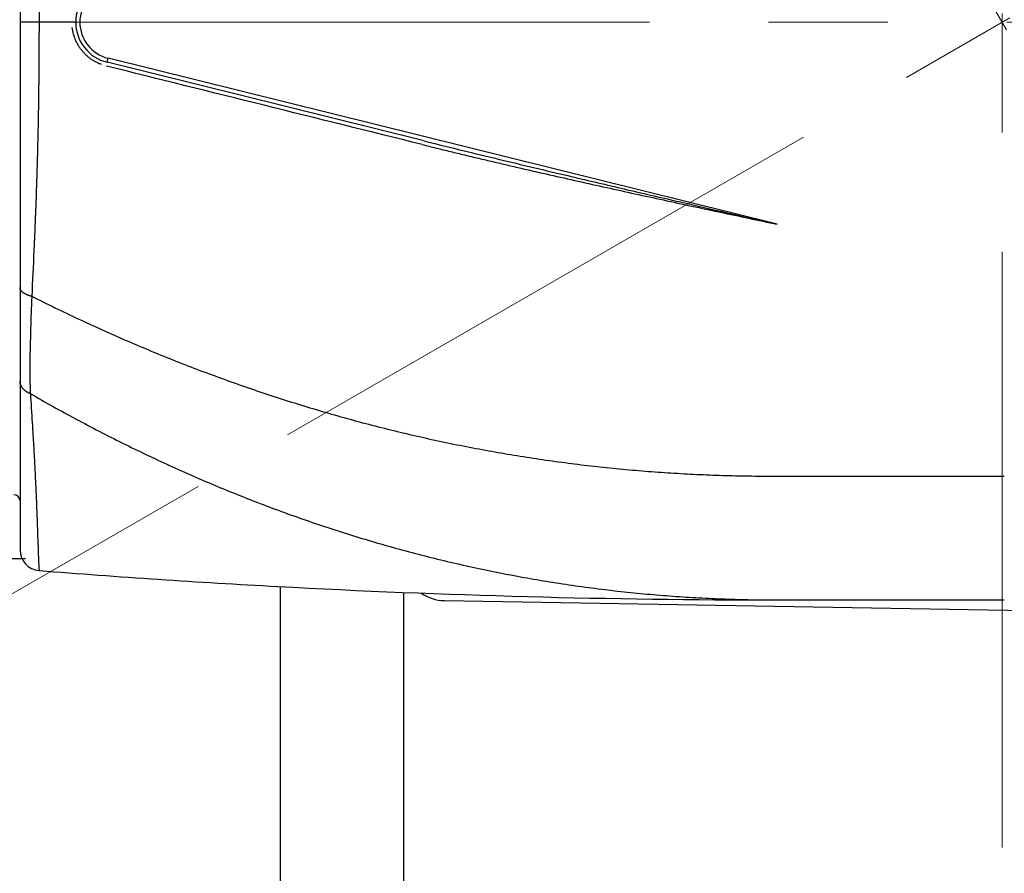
# Model space of a CAD drawing. Header units: millimetres. Extents: x 0 to 1071, y 0 to 742.
# Tile 18 of 126: x 470 to 494, y 204 to 225. Entities that reach past the tile are written whole.
import ezdxf

# ---------------------------------------------------------------- set-up
doc = ezdxf.new("R2010")
doc.units = ezdxf.units.MM
doc.header["$LTSCALE"] = 0.454724
doc.linetypes.add('CENTER', pattern=[50.8, 31.75, -6.35, 6.35, -6.35])
doc.layers.add('NoLayerName_001', color=7, linetype='Continuous')
doc.layers.add('NoLayerName_007', color=7, linetype='Continuous')
doc.styles.get("Standard").update_dxf_attribs({"font": 'txt', "bigfont": 'extfont2'})
doc.dimstyles.get("Standard").update_dxf_attribs({"dimtxt": 2.5, "dimasz": 2.5, "dimexe": 1, "dimexo": 1, "dimtad": 1, "dimdec": 3, "dimzin": 0, "dimdsep": 46, "dimtxsty": 'Standard', "dimcen": 2.5, "dimadec": 3, "dimazin": 0, "dimtfac": 0.75, "dimtdec": 3, "dimtmove": 0, "dimatfit": 3, "dimfxl": 1, "dimarcsym": 0})

# ---------------------------------------------------------------- blocks, each defined once
blk = doc.blocks.new('DIM_0003')
at = {"color": 3, "linetype": 'Continuous', "lineweight": 13}
blk.add_arc((59.306, 51.361), 59.306, 300, 210, dxfattribs=at)
blk = doc.blocks.new('_OPEN30')
at = {"color": 0, "linetype": 'ByBlock', "lineweight": -2}
for p, q in [((-1, 0.267949), (0, 0)), ((0, 0), (-1, -0.267949)), ((0, 0), (-1, 0))]:
    blk.add_line(p, q, dxfattribs=at)
blk = doc.blocks.new('*D124')
at = {"layer": 'Defpoints', "color": 0}
for p in [(448.016, 225.099), (448.116, 225.099), (476.781, 215.099), (476.868, 215.149), (423.22, 212.6)]:
    blk.add_point(p, dxfattribs=at)
at = {"layer": 'NoLayerName_001', "color": 0, "linetype": 'Continuous', "lineweight": 13}
for p, q in [((445.516, 225.099), (419.627, 225.099)), ((474.616, 213.849), (429.605, 187.861))]:
    blk.add_line(p, q, dxfattribs=at)
blk.add_arc((494.102, 225.099), 71.975, 182.98553, 207.01447, dxfattribs=at)
at = {"layer": 'NoLayerName_001', "color": 0, "lineweight": 13, "xscale": 3.75, "yscale": 3.75, "zscale": 3.75}
for p, rotation in [((422.127, 225.099), 91.49276286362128), ((431.77, 189.111), 298.5072371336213)]:
    blk.add_blockref('_OPEN30', p, dxfattribs=dict(at, rotation=rotation))
at = {"layer": 'NoLayerName_001', "color": 0, "lineweight": 13, "insert": (431.326, 208.278), "char_height": 8.75, "attachment_point": 5, "rotation": 285}
blk.add_mtext('\\W0.8000;30%%d', dxfattribs=at)

msp = doc.modelspace()

# ---------------------------------------------------------------- linework, layer by layer
at = {"layer": 'NoLayerName_001', "color": 4, "linetype": 'CENTER', "lineweight": 13}
for p, q in [((494.102, 205.0988), (494.102, 286.0441)), ((484.102, 242.4193), (525.7839, 170.224)), ((476.7815, 215.0988), (512.0669, 235.4708)), ((448.016, 225.0988), (528.9717, 225.0988))]:
    msp.add_line(p, q, dxfattribs=at)
at = {"layer": 'NoLayerName_001', "color": 60, "linetype": 'Continuous', "lineweight": 25}
for p, q in [((470.302, 237.8876), (470.302, 212.31)), ((471.652, 225.0988), (470.302, 225.0988)), ((472.4112, 224.1282), (472.4352, 224.2253)), ((480.065, 222.2292), (472.4112, 224.1282)), ((488.652, 220.2018), (472.4352, 224.2253)), ((488.652, 211.0988), (494.152, 211.0988))]:
    msp.add_line(p, q, dxfattribs=at)
at = {"layer": 'NoLayerName_001', "color": 7, "linetype": 'Continuous', "lineweight": 25}
for p, q in [((462.602, 212.0988), (470.4346, 212.0988)), ((476.602, 211.4218), (476.602, 180.5988)), ((479.602, 163.0642), (479.602, 211.2809)), ((480.5847, 211.0818), (507.5847, 210.6163))]:
    msp.add_line(p, q, dxfattribs=at)
at = {"layer": 'NoLayerName_001', "color": 60, "linetype": 'Continuous', "lineweight": 25}
for centre, radius, start, end in [((472.652, 225.0988), 1, 103.93401, 256.06599), ((472.652, 225.0988), 0.9, 103.93401, 256.06599), ((470.152, 213.4988), 0.15, 0, 90), ((470.802, 212.31), 0.5, 179.99995, 265.43564), ((488.6526, 435.9142), 224.8156, 265.435672, 266.912909)]:
    msp.add_arc(centre, radius, start, end, dxfattribs=at)
at = {"layer": 'NoLayerName_001', "color": 7, "linetype": 'Continuous', "lineweight": 25}
msp.add_arc((480.602, 212.0817), 1, 234.83674, 269.01224, dxfattribs=at)
at = {"layer": 'NoLayerName_001', "color": 60, "linetype": 'Continuous', "lineweight": 25}
for points, knots in [([(470.587, 231.741), (470.604, 231.3722), (470.6285, 230.8559), (470.6573, 230.192), (470.6752, 229.7493), (470.689, 229.3804), (470.6992, 229.0852), (470.7064, 228.8639), (470.7132, 228.6424), (470.7195, 228.421), (470.7254, 228.1996), (470.7308, 227.9782), (470.7357, 227.7567), (470.7402, 227.5352), (470.7443, 227.3138), (470.7479, 227.0923), (470.751, 226.8708), (470.7538, 226.6493), (470.7569, 226.354), (470.7598, 225.9848), (470.7619, 225.5418), (470.762, 225.2464), (470.7622, 225.0988)], [0, 0, 0, 0, 1.1075364, 1.5505513, 1.9935685, 2.4365865, 2.6580954, 2.879604, 3.1011126, 3.3226212, 3.5441301, 3.7656392, 3.9871486, 4.2086582, 4.4301678, 4.6516775, 4.8731871, 5.0946964, 5.3162054, 5.7592233, 6.2022407, 6.6452564, 6.6452564, 6.6452564, 6.6452564]), ([(470.7622, 225.0988), (470.762, 224.9511), (470.7619, 224.6558), (470.7598, 224.2127), (470.7569, 223.8436), (470.7538, 223.5482), (470.751, 223.3268), (470.7479, 223.1053), (470.7443, 222.8838), (470.7402, 222.6623), (470.7357, 222.4408), (470.7308, 222.2194), (470.7254, 221.998), (470.7195, 221.7765), (470.7132, 221.5551), (470.7064, 221.3337), (470.6992, 221.1123), (470.689, 220.8171), (470.6752, 220.4482), (470.6573, 220.0056), (470.6285, 219.3417), (470.604, 218.8254), (470.587, 218.4566)], [0, 0, 0, 0, 0.4430157, 0.8860331, 1.329051, 1.5505601, 1.7720693, 1.9935789, 2.2150886, 2.4365982, 2.6581078, 2.8796172, 3.1011263, 3.3226352, 3.5441438, 3.7656524, 3.987161, 4.2086699, 4.6516879, 5.0947051, 5.53772, 6.6452564, 6.6452564, 6.6452564, 6.6452564]), ([(472.2781, 224.0722), (472.2657, 224.0771), (472.2405, 224.0865), (472.2036, 224.1027), (472.1672, 224.12), (472.1315, 224.1387), (472.0964, 224.1586), (472.0621, 224.1799), (472.0285, 224.2024), (471.9959, 224.226), (471.9641, 224.2509), (471.9332, 224.2769), (471.9034, 224.3041), (471.8746, 224.3322), (471.8468, 224.3615), (471.8201, 224.3917), (471.7945, 224.4229), (471.7701, 224.4549), (471.7469, 224.4879), (471.7249, 224.5217), (471.7042, 224.5563), (471.6848, 224.5917), (471.6666, 224.6277), (471.6498, 224.6644), (471.6344, 224.7017), (471.6204, 224.7396), (471.6078, 224.7779), (471.5966, 224.8167), (471.5869, 224.8559), (471.5786, 224.8953), (471.5716, 224.935), (471.5684, 224.9616), (471.5667, 224.9749)], [0, 0, 0, 0, 0.0402226, 0.0804935, 0.120803, 0.1611409, 0.201497, 0.2418613, 0.2822245, 0.3225781, 0.3629195, 0.4032509, 0.4435741, 0.4838909, 0.5242025, 0.5645107, 0.6048174, 0.6451247, 0.6854345, 0.7257479, 0.7660663, 0.8063911, 0.846724, 0.8870676, 0.9274246, 0.9677926, 1.0081623, 1.0485238, 1.0888664, 1.1291795, 1.1694528, 1.2096761, 1.2096761, 1.2096761, 1.2096761]), ([(480.0457, 222.1344), (480.1599, 222.1062), (480.3882, 222.0495), (480.731, 221.9659), (481.074, 221.8831), (481.4171, 221.8011), (481.7605, 221.7199), (482.1041, 221.6395), (482.4478, 221.5597), (482.9062, 221.4541), (483.4797, 221.3237), (484.1682, 221.1693), (484.8573, 221.0168), (485.5466, 220.866), (486.3513, 220.6917), (487.3862, 220.4697), (488.1918, 220.2995), (488.652, 220.2018)], [0, 0, 0, 0, 0.3528399, 0.705681, 1.0585236, 1.4113676, 1.7642124, 2.117057, 2.4699003, 2.8227422, 3.5284237, 4.2341042, 4.9397838, 5.645464, 6.351146, 7.4096723, 8.8210381, 8.8210381, 8.8210381, 8.8210381]), ([(480.065, 222.2292), (480.3506, 222.1589), (480.9215, 222.0176), (481.779, 221.8095), (482.6369, 221.6035), (483.6384, 221.3655), (484.7836, 221.0963), (486.3591, 220.7295), (487.6487, 220.4322), (488.5086, 220.2347), (488.652, 220.2018)], [0, 0, 0, 0, 0.8823147, 1.7646323, 2.6469542, 3.5292791, 4.8527637, 6.176239, 8.3820249, 8.8231823, 8.8231823, 8.8231823, 8.8231823]), ([(470.587, 218.4566), (470.5829, 218.4575), (470.5748, 218.4594), (470.5625, 218.4624), (470.5504, 218.4656), (470.5382, 218.4691), (470.5262, 218.4727), (470.5142, 218.4765), (470.5022, 218.4806), (470.4904, 218.4849), (470.4786, 218.4894), (470.467, 218.4942), (470.4554, 218.4993), (470.444, 218.5046), (470.4327, 218.5102), (470.4215, 218.5161), (470.4106, 218.5223), (470.3998, 218.5289), (470.3893, 218.5359), (470.379, 218.5432), (470.3689, 218.5509), (470.3592, 218.5591), (470.35, 218.5677), (470.3412, 218.5768), (470.333, 218.5865), (470.3256, 218.5968), (470.3189, 218.6077), (470.3131, 218.6191), (470.3084, 218.631), (470.3048, 218.6432), (470.3024, 218.6557), (470.3022, 218.6642), (470.302, 218.6684)], [0, 0, 0, 0, 0.0125877, 0.02518123, 0.03777868, 0.05037858, 0.06297985, 0.07558189, 0.08818457, 0.10078826, 0.11339383, 0.12600269, 0.13861457, 0.15122624, 0.1638357, 0.17644288, 0.18904973, 0.20166044, 0.21428154, 0.2269221, 0.23958628, 0.252255, 0.26491279, 0.27755691, 0.29019949, 0.30286959, 0.31561313, 0.32842695, 0.34123864, 0.35399215, 0.36666108, 0.37925748, 0.37925748, 0.37925748, 0.37925748]), ([(470.587, 218.4566), (470.5858, 218.4304), (470.5832, 218.378), (470.5797, 218.2994), (470.5765, 218.2207), (470.5734, 218.1421), (470.5706, 218.0634), (470.567, 217.9586), (470.5629, 217.8274), (470.5576, 217.6439), (470.5522, 217.4341), (470.5471, 217.2243), (470.5435, 217.0669), (470.5415, 216.962), (470.5402, 216.8833), (470.5392, 216.8046), (470.5386, 216.7259), (470.5383, 216.6472), (470.5386, 216.5685), (470.5393, 216.4898), (470.5406, 216.4111), (470.5426, 216.3324), (470.5452, 216.2537), (470.5485, 216.1751), (470.5515, 216.1227), (470.5529, 216.0965)], [0, 0, 0, 0, 0.0787011, 0.1574024, 0.2361042, 0.3148067, 0.3935098, 0.4722135, 0.6296206, 0.787025, 1.0231284, 1.259232, 1.4166352, 1.4953365, 1.5740379, 1.6527403, 1.7314452, 1.8101548, 1.8888708, 1.96759, 2.0463083, 2.1250233, 2.2037334, 2.2824386, 2.3611404, 2.3611404, 2.3611404, 2.3611404]), ([(470.587, 218.4566), (470.7738, 218.3643), (471.1465, 218.1779), (471.7112, 217.9098), (472.2793, 217.6487), (472.8512, 217.396), (473.4268, 217.1517), (474.006, 216.9158), (474.5886, 216.6887), (475.1746, 216.4703), (475.7638, 216.261), (476.3562, 216.0607), (476.9516, 215.8696), (477.5498, 215.6878), (478.1509, 215.5155), (478.7545, 215.3527), (479.3607, 215.1995), (479.9693, 215.0561), (480.5801, 214.9225), (481.193, 214.7988), (481.8078, 214.685), (482.4245, 214.5812), (483.0427, 214.4874), (483.6624, 214.4036), (484.2835, 214.33), (484.9056, 214.2665), (485.5288, 214.2132), (486.1526, 214.1699), (486.7771, 214.1366), (487.4019, 214.1137), (488.0269, 214.0995), (488.4436, 214.0998), (488.652, 214.0987)], [0, 0, 0, 0, 0.6249703, 1.2500689, 1.8752622, 2.5005207, 3.1258196, 3.7511387, 4.3764629, 5.001782, 5.627089, 6.2523774, 6.8776434, 7.5028865, 8.1281093, 8.753318, 9.378522, 10.0037334, 10.6289565, 11.2541929, 11.8794448, 12.5047152, 13.1300085, 13.7553302, 14.3806865, 15.0060718, 15.6314622, 16.2568311, 16.8821495, 17.5073869, 18.132511, 18.7574882, 18.7574882, 18.7574882, 18.7574882]), ([(470.5529, 216.0965), (470.5486, 216.0983), (470.5401, 216.1017), (470.5274, 216.1074), (470.5148, 216.1133), (470.5024, 216.1196), (470.4902, 216.1262), (470.4782, 216.1331), (470.4663, 216.1404), (470.4547, 216.148), (470.4433, 216.156), (470.4321, 216.1642), (470.4212, 216.1729), (470.4106, 216.1819), (470.4003, 216.1912), (470.3903, 216.2009), (470.3807, 216.211), (470.3715, 216.2214), (470.3628, 216.2322), (470.3544, 216.2434), (470.3466, 216.2549), (470.3393, 216.2667), (470.3325, 216.2789), (470.3263, 216.2914), (470.3208, 216.3042), (470.3159, 216.3172), (470.3117, 216.3305), (470.3082, 216.3441), (470.3054, 216.3578), (470.3035, 216.3716), (470.3022, 216.3854), (470.3021, 216.3947), (470.302, 216.3993)], [0, 0, 0, 0, 0.01386718, 0.02774505, 0.04163049, 0.05552109, 0.06941515, 0.08331177, 0.09721087, 0.11111326, 0.12502045, 0.13893082, 0.15284004, 0.16674532, 0.18064562, 0.19454189, 0.20843715, 0.22233663, 0.23624669, 0.25016495, 0.26408544, 0.27800496, 0.29192341, 0.30584406, 0.31977391, 0.33372258, 0.34768662, 0.3616527, 0.37560868, 0.38954442, 0.4034523, 0.41732791, 0.41732791, 0.41732791, 0.41732791]), ([(470.5529, 216.0965), (470.5676, 215.8629), (470.5893, 215.5256), (470.6146, 215.1104), (470.6298, 214.8508), (470.6414, 214.6431), (470.6513, 214.4614), (470.6594, 214.3056), (470.6673, 214.1497), (470.6748, 213.9939), (470.6833, 213.8121), (470.6925, 213.6043), (470.7023, 213.3705), (470.7126, 213.1107), (470.7281, 212.6949), (470.7408, 212.3311), (470.7516, 212.0453), (470.7548, 211.9674), (470.7582, 211.8895), (470.7609, 211.8375), (470.7622, 211.8116)], [0, 0, 0, 0, 0.7020385, 1.0140557, 1.2480693, 1.4820829, 1.6380918, 1.7941007, 1.9501096, 2.1061186, 2.2621276, 2.496141, 2.730154, 2.9641669, 3.2761844, 3.9782219, 4.0562274, 4.1342309, 4.2122345, 4.2902393, 4.2902393, 4.2902393, 4.2902393]), ([(470.5529, 216.0965), (470.7365, 215.9926), (471.1027, 215.7829), (471.6588, 215.4805), (472.2191, 215.1855), (472.784, 214.8996), (473.3535, 214.6225), (473.9273, 214.3546), (474.5055, 214.0961), (475.0879, 213.8472), (475.6743, 213.6081), (476.2647, 213.379), (476.8589, 213.16), (477.4568, 212.9514), (478.0582, 212.7532), (478.663, 212.5657), (479.2711, 212.389), (479.8822, 212.2233), (480.4963, 212.0686), (481.113, 211.9251), (481.7323, 211.7929), (482.354, 211.672), (482.9777, 211.5625), (483.6035, 211.4645), (484.2309, 211.378), (484.8599, 211.3033), (485.4902, 211.24), (486.1215, 211.1884), (486.7536, 211.1482), (487.3862, 211.1199), (488.019, 211.1016), (488.441, 211.1006), (488.652, 211.0987)], [0, 0, 0, 0, 0.6328659, 1.2658887, 1.8990246, 2.5322366, 3.1654947, 3.7987762, 4.432066, 5.0653567, 5.6986424, 6.3319104, 6.9651522, 7.5983642, 8.2315487, 8.8647138, 9.4978736, 10.1310465, 10.7642384, 11.3974483, 12.0306772, 12.663928, 13.2972058, 13.9305185, 14.563876, 15.1972737, 15.8306811, 16.4640634, 17.0973826, 17.7305983, 18.363668, 18.9965471, 18.9965471, 18.9965471, 18.9965471])]:
    msp.add_open_spline(points, degree=3, knots=knots, dxfattribs=at)
msp.add_open_spline([(480.0457, 222.1344), (478.7706, 222.4514), (476.2203, 223.0854), (473.67, 223.7193), (472.3949, 224.0363)], degree=3, dxfattribs=at)
at = {"layer": 'NoLayerName_007', "color": 60, "linetype": 'Continuous', "lineweight": 25}
for p, q in [((488.652, 214.0988), (494.152, 214.0988)), ((488.652, 211.0987), (488.652, 211.1114)), ((488.652, 211.0988), (494.152, 211.0988))]:
    msp.add_line(p, q, dxfattribs=at)
msp.add_arc((488.6531, 435.9452), 224.8466, 266.913223, 269.99972, dxfattribs=at)

# ---------------------------------------------------------------- block references
at = {"layer": 'NoLayerName_001', "color": 3, "linetype": 'Continuous', "lineweight": 13}
msp.add_blockref('DIM_0003', (434.796, 173.7383), dxfattribs=at)

# ---------------------------------------------------------------- dimensions: what is measured, and where the dimension line sits
dim = msp.add_angular_dim_2l(base=(423.220334, 212.600431), line1=((476.781453, 215.098774), (476.868055, 215.148774)), line2=((448.015961, 225.098774), (448.115961, 225.098774)), text='\\W0.8000;<>', dimstyle='Standard', override={"dimtxt": 8.75, "dimasz": 3.75, "dimexe": 2.5, "dimexo": 2.5, "dimgap": 2.5, "dimblk": 'OPEN30', "dimclrd": 0, "dimclre": 0, "dimclrt": 0, "dimazin": 2, "dimtp": 0, "dimtm": 0, "dimlwd": 13, "dimlwe": 13}, dxfattribs=at)
dim.commit()
dim.dimension.update_dxf_attribs({"geometry": '*D124', "text_midpoint": (424.579363, 206.47025), "dimtype": 162})

doc.saveas('drawing.dxf')
